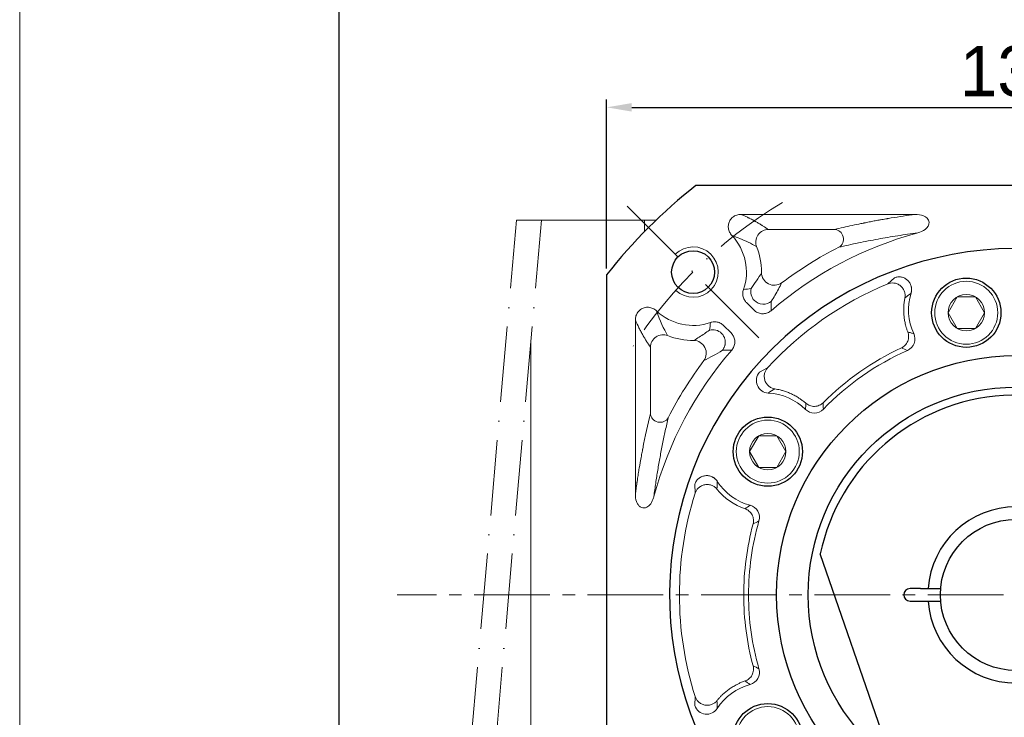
# Model space of a CAD drawing. Header units: millimetres. Extents: x 6153 to 7003, y -664 to -62.
# Tile 3 of 10: x 6153 to 6309, y -277 to -166. Entities that reach past the tile are written whole.
import ezdxf

# ---------------------------------------------------------------- set-up
doc = ezdxf.new("R2010")
doc.units = ezdxf.units.MM
doc.header["$PDSIZE"] = -5
doc.linetypes.add('ACAD_ISO10W100', pattern=[18, 12, -3, 0, -3])
doc.linetypes.add('点画线', pattern=[18, 12, -2, 2, -2])
doc.layers.get('0').update_dxf_attribs({"lineweight": 18})
doc.layers.get('Defpoints').update_dxf_attribs({"lineweight": 18})
for name, color, linetype, lineweight in [('7中心线层', 7, '点画线', 18), ('中心线层', 7, 'ACAD_ISO10W100', 0), ('图框_外框线', 7, 'Continuous', 18), ('尺寸线层', 3, 'Continuous', 18), ('粗实线', 7, 'Continuous', 40), ('细实线', 7, 'Continuous', 18)]:
    doc.layers.add(name, color=color, linetype=linetype, lineweight=lineweight)
doc.styles.add('工程字', font='txt')
doc.dimstyles.new('ISO-25', dxfattribs={"dimtxt": 8, "dimasz": 4, "dimexe": 1.25, "dimexo": 0.625, "dimgap": 1.7, "dimtad": 1, "dimtxsty": '工程字', "dimcen": 2, "dimdle": 8, "dimadec": 0, "dimazin": 0, "dimtfac": 1, "dimtmove": 0, "dimatfit": 3, "dimfxl": 1, "dimarcsym": 0})

# ---------------------------------------------------------------- blocks, each defined once
blk = doc.blocks.new('*D11')
at = {"layer": 'Defpoints', "color": 0}
for p in [(6375.86, -180.32), (6245.86, -206.94), (6375.86, -206.94)]:
    blk.add_point(p, dxfattribs=at)
at = {"layer": '尺寸线层', "color": 0, "lineweight": -2}
for p, q in [((6245.86, -205.94), (6245.86, -179.07)), ((6375.86, -205.94), (6375.86, -179.07)), ((6249.86, -180.32), (6371.86, -180.32))]:
    blk.add_line(p, q, dxfattribs=at)
at = {"layer": '尺寸线层', "color": 0}
for points in [[(6249.86, -179.65), (6249.86, -180.99), (6245.86, -180.32)], [(6371.86, -180.99), (6371.86, -179.65), (6375.86, -180.32)]]:
    blk.add_solid(points, dxfattribs=at)
at = {"layer": '尺寸线层', "color": 0, "insert": (6310.86, -174.62), "char_height": 8, "attachment_point": 5, "style": '工程字'}
blk.add_mtext('130', dxfattribs=at)
blk = doc.blocks.new('*D12')
at = {"layer": 'Defpoints', "color": 0}
for p in [(6374.85, -193.76), (6349.4, -219.21), (6395.73, -235.01), (6240.86, -257.75), (6380.86, -257.75)]:
    blk.add_point(p, dxfattribs=at)
at = {"layer": '尺寸线层', "color": 0, "lineweight": -2}
blk.add_line((6381.86, -257.75), (6399.98, -257.75), dxfattribs=at)
blk.add_arc((6310.86, -257.75), 87.87, 2.6085, 42.3915, dxfattribs=at)
at = {"layer": '尺寸线层', "color": 0}
for points in [[(6376.24, -198.05), (6375.27, -198.97), (6372.99, -195.62)], [(6397.97, -253.76), (6399.3, -253.73), (6398.73, -257.75)]]:
    blk.add_solid(points, dxfattribs=at)
at = {"layer": '尺寸线层', "color": 0, "insert": (6397.3, -221.94), "char_height": 8, "attachment_point": 5, "rotation": 292.5, "style": '工程字'}
blk.add_mtext('45%%d', dxfattribs=at)
blk = doc.blocks.new('*D13')
at = {"layer": 'Defpoints', "color": 0}
for p in [(6240.86, -257.75), (6380.86, -257.75), (6349.4, -296.29), (6386.74, -301.56), (6374.85, -321.74)]:
    blk.add_point(p, dxfattribs=at)
at = {"layer": '尺寸线层', "color": 0, "lineweight": -2}
blk.add_line((6381.86, -257.75), (6399.73, -257.75), dxfattribs=at)
blk.add_arc((6310.86, -257.75), 87.63, 317.6157, 357.3843, dxfattribs=at)
at = {"layer": '尺寸线层', "color": 0}
for points in [[(6399.06, -261.76), (6397.73, -261.73), (6398.48, -257.75)], [(6375.1, -316.36), (6376.06, -317.28), (6372.82, -319.71)]]:
    blk.add_solid(points, dxfattribs=at)
at = {"layer": '尺寸线层', "color": 0, "insert": (6386.55, -289.1), "char_height": 8, "attachment_point": 5, "rotation": 67.5, "style": '工程字'}
blk.add_mtext('45%%d', dxfattribs=at)
blk = doc.blocks.new('*D22')
at = {"layer": 'Defpoints', "color": 0}
for p in [(6348.77, -195.95), (6272.94, -319.55)]:
    blk.add_point(p, dxfattribs=at)
at = {"layer": '尺寸线层', "color": 0, "lineweight": -2}
blk.add_line((6290.32, -291.23), (6275.04, -316.14), dxfattribs=at)
at = {"layer": '尺寸线层', "color": 0}
blk.add_solid([(6274.47, -315.79), (6275.6, -316.48), (6272.94, -319.55)], dxfattribs=at)
at = {"layer": '尺寸线层', "color": 0, "insert": (6279.4, -298.57), "char_height": 8, "attachment_point": 5, "rotation": 58.4699, "style": '工程字'}
blk.add_mtext('{{\\H0.9412x;∅145}}', dxfattribs=at)

msp = doc.modelspace()

# ---------------------------------------------------------------- linework, layer by layer
for p, q in [((6231.5714, -198.2486), (6251.3554, -198.2486)), ((6251.8577, -198.2485), (6236.8579, -198.2485)), ((6253.709, -198.2485), (6251.8577, -198.2485)), ((6251.8577, -198.2485), (6251.8577, -200.0831)), ((6251.8577, -198.2485), (6251.8577, -200.0838)), ((6267.2174, -197.3219), (6294.85, -197.3219)), ((6282.0443, -199.7135), (6271.5293, -199.7135)), ((6269.2637, -212.5151), (6268.0712, -211.3227)), ((6250.4311, -241.7408), (6250.4311, -214.1082)), ((6264.4319, -214.962), (6265.6244, -216.1545)), ((6233.8554, -316.7485), (6233.8554, -217.3396)), ((6233.8554, -317.2485), (6233.8554, -217.3396)), ((6233.8554, -217.3396), (6233.8554, -257.7485)), ((6252.8227, -218.4201), (6252.8227, -228.9351))]:
    msp.add_line(p, q)
at = {"color": 7, "linetype": 'Continuous', "lineweight": 15}
for p, q in [((6291.5562, -207.3836), (6290.4871, -208.3539)), ((6271.4091, -221.7125), (6270.1317, -222.3852)), ((6259.8692, -240.1604), (6259.9253, -241.603)), ((6259.9253, -273.894), (6259.8692, -275.3366))]:
    msp.add_line(p, q, dxfattribs=at)
for centre, radius, start, end in [((6259.5925, -206.4833), 8.4734, 340.865406, 43.2348), ((6310.8577, -257.7485), 59.5734, 105.196544, 130.746969), ((6259.5925, -206.4833), 10.8649, 0, 21.812672), ((6310.8577, -257.7485), 61.9649, 117.003596, 126.90813), ((6259.5925, -206.4833), 10.8649, 359.442948, 0), ((6259.5925, -206.4833), 8.4734, 226.7652, 289.134578), ((6259.5925, -206.4833), 10.8649, 248.187328, 270.557052), ((6310.8577, -257.7485), 59.5734, 139.253028, 164.803455), ((6310.8577, -257.7485), 61.9649, 143.09187, 152.996404)]:
    msp.add_arc(centre, radius, start, end)
for start, end in [(112.411529, 137.588538), (162.411462, 197.588538)]:
    msp.add_arc((6310.8577, -257.7485), 53.4303, start, end, dxfattribs=at)
at = {"extrusion": (0, 0, -1)}
for centre, major_axis, ratio, start_param, end_param in [((6282.0443, -201.2077), (-0.3502, 1.4585), 0.93641458, 0.25100834, 2.89058431), ((6272.4492, -206.6083), (1.7848, -0.9025), 0.98101458, 0.46610402, 2.67548863), ((6270.7345, -209.6052), (0.5066, -1.9348), 0.99490252, 1.04372902, 2.09786363), ((6262.7144, -217.6252), (-1.9348, 0.5066), 0.99490252, 1.04372902, 2.09786363), ((6254.8151, -218.4201), (-1.6562, -1.1211), 0.98803806, 0.60064469, 2.54094734), ((6259.7175, -219.34), (-0.9025, 1.7848), 0.98101458, 0.46610402, 2.67548863), ((6254.317, -228.9351), (1.4585, -0.3502), 0.93641458, 0.25100834, 2.89058431)]:
    msp.add_ellipse(centre, major_axis=major_axis, ratio=ratio, start_param=start_param, end_param=end_param, dxfattribs=at)
for points, knots in [([(6267.2174, -197.3219), (6266.9814, -197.3191), (6266.7414, -197.3555), (6266.2918, -197.5054), (6266.076, -197.6217), (6265.7145, -197.9126), (6265.5607, -198.0884), (6265.3356, -198.466), (6265.2568, -198.6708), (6265.1741, -199.0844), (6265.1674, -199.2986), (6265.2214, -199.7171), (6265.2844, -199.9267), (6265.4745, -200.3244), (6265.6083, -200.5155), (6265.7658, -200.6791)], [0, 0, 0, 0, 0.15185197, 0.15185197, 0.30422565, 0.30422565, 0.44880575, 0.44880575, 0.58461449, 0.58461449, 0.71758575, 0.71758575, 0.85399496, 0.85399496, 1, 1, 1, 1]), ([(6267.2174, -197.3219), (6267.371, -197.3884), (6267.5588, -197.4711), (6267.8821, -197.6198), (6267.9967, -197.6734), (6268.1778, -197.7601), (6268.2706, -197.805), (6268.3666, -197.8522), (6268.4313, -197.8842), (6268.4643, -197.9006), (6268.759, -198.0479), (6268.9779, -198.1632), (6269.2545, -198.3126), (6269.338, -198.3584), (6269.4512, -198.4213), (6269.5048, -198.4513), (6269.554, -198.479), (6269.5779, -198.4925), (6269.5897, -198.4992), (6269.6011, -198.5057), (6269.6087, -198.51), (6269.6127, -198.5123), (6269.7293, -198.5786), (6269.8713, -198.6606), (6270.1226, -198.8104), (6270.2128, -198.8647), (6270.3568, -198.953), (6270.431, -198.9987), (6270.5213, -199.0551), (6270.5674, -199.084), (6270.5873, -199.0965), (6270.6006, -199.1049), (6270.6075, -199.1092), (6271.0308, -199.3764), (6271.327, -199.5765), (6271.5293, -199.7135)], [0, 0, 0, 0, 0.125, 0.125, 0.1875, 0.1875, 0.21875, 0.234375, 0.234375, 0.25, 0.25, 0.375, 0.375, 0.4375, 0.4375, 0.46875, 0.484375, 0.484375, 0.4921875, 0.49609375, 0.49609375, 0.5, 0.5, 0.625, 0.625, 0.6875, 0.6875, 0.71875, 0.734375, 0.7421875, 0.74609375, 0.74609375, 0.75, 0.75, 1, 1, 1, 1]), ([(6294.85, -197.3219), (6293.5579, -197.4943), (6292.1337, -197.7063), (6290.7231, -197.9419), (6290.5497, -197.9713), (6290.5112, -197.9778), (6290.495, -197.9806), (6290.4431, -197.9894), (6290.3391, -198.0071), (6289.9573, -198.0728), (6289.538, -198.1468), (6289.1511, -198.2168), (6289.0454, -198.236), (6288.9749, -198.2489), (6288.9431, -198.2548), (6288.7791, -198.2848), (6288.3858, -198.3576), (6287.7314, -198.4818), (6287.1763, -198.5906), (6286.8827, -198.6492), (6286.8338, -198.6589), (6286.8196, -198.6618), (6286.7906, -198.6676), (6286.7181, -198.6821), (6286.5297, -198.7201), (6285.8916, -198.85), (6284.3808, -199.1687), (6282.9805, -199.4887), (6282.0443, -199.7135)], [0, 0, 0, 0, 0.25, 0.28125, 0.28515625, 0.28515625, 0.2890625, 0.2890625, 0.296875, 0.3125, 0.375, 0.390625, 0.3984375, 0.3984375, 0.40625, 0.40625, 0.4375, 0.5, 0.5625, 0.5703125, 0.5703125, 0.57421875, 0.57421875, 0.578125, 0.59375, 0.625, 0.75, 1, 1, 1, 1]), ([(6295.2417, -200.258), (6295.671, -200.1553), (6296.0764, -199.9842), (6296.7839, -199.4363), (6297.1004, -199.0223), (6296.9983, -198.0814), (6296.5851, -197.7382), (6295.7535, -197.3742), (6295.2983, -197.3085), (6294.85, -197.3219)], [0, 0, 0, 0, 0.25, 0.25, 0.5, 0.5, 0.75, 0.75, 1, 1, 1, 1]), ([(6271.5293, -199.7135), (6270.9838, -199.7196), (6270.2868, -200.0162), (6269.4989, -201.1801), (6269.4825, -201.9375), (6269.6795, -202.4462)], [0, 0, 0, 0, 0.5, 0.5, 1, 1, 1, 1]), ([(6265.7658, -200.6791), (6266.1995, -200.8359), (6267.1395, -201.1757), (6268.4251, -201.7644), (6269.2431, -202.209), (6269.6795, -202.4462)], [0, 0, 0, 0, 0.2854704, 0.61877015, 1, 1, 1, 1]), ([(6282.7228, -202.5391), (6283.7383, -202.3079), (6285.6669, -201.8687), (6288.7998, -201.2582), (6291.8759, -200.7243), (6294.1681, -200.4069), (6295.2417, -200.2583)], [0, 0, 0, 0, 0.29363982, 0.55770124, 0.79284234, 1, 1, 1, 1]), ([(6270.4569, -206.5889), (6270.2081, -206.9989), (6269.7575, -207.7415), (6269.1072, -208.6574), (6268.816, -209.0676)], [0, 0, 0, 0, 0.55207917, 1, 1, 1, 1]), ([(6267.5978, -209.2608), (6267.5245, -209.4695), (6267.4859, -209.6938), (6267.4852, -210.1365), (6267.5232, -210.3611), (6267.669, -210.7783), (6267.7787, -210.9767), (6267.9642, -211.2099), (6268.0162, -211.268), (6268.0712, -211.3227)], [0, 0, 0, 0, 0.2991436, 0.2991436, 0.59840058, 0.59840058, 0.89632343, 0.89632343, 1, 1, 1, 1]), ([(6272.01, -211.1357), (6272.2078, -210.8149), (6272.6353, -210.1215), (6273.1659, -209.1573), (6273.479, -208.5336), (6273.6457, -208.2014)], [0, 0, 0, 0, 0.28688943, 0.62011359, 1, 1, 1, 1]), ([(6253.7883, -212.6566), (6253.6184, -212.4929), (6253.4186, -212.3549), (6252.9884, -212.156), (6252.7515, -212.0928), (6252.2891, -212.0572), (6252.057, -212.0798), (6251.6349, -212.2006), (6251.4375, -212.2957), (6251.094, -212.54), (6250.9424, -212.6913), (6250.6944, -213.0333), (6250.5964, -213.2293), (6250.462, -213.6497), (6250.4284, -213.8808), (6250.4311, -214.1082)], [0, 0, 0, 0, 0.15186848, 0.15186848, 0.3042759, 0.3042759, 0.4486569, 0.4486569, 0.5842512, 0.5842512, 0.71724218, 0.71724218, 0.85386599, 0.85386599, 1, 1, 1, 1]), ([(6269.2637, -212.5151), (6269.4199, -212.673), (6269.6053, -212.8065), (6270.0047, -213.002), (6270.2244, -213.0666), (6270.6642, -213.1174), (6270.8903, -213.1053), (6271.319, -213.0084), (6271.5275, -212.9227), (6271.805, -212.7505), (6271.892, -212.6863), (6271.973, -212.6157)], [0, 0, 0, 0, 0.22445378, 0.22445378, 0.44908645, 0.44908645, 0.67125526, 0.67125526, 0.89260943, 0.89260943, 1, 1, 1, 1]), ([(6269.3256, -211.014), (6269.6435, -211.3275), (6270.1305, -211.5659), (6271.1585, -211.6125), (6271.6651, -211.4191), (6272.01, -211.1357)], [0, 0, 0, 0, 0.5, 0.5, 1, 1, 1, 1]), ([(6250.4311, -214.1082), (6250.6129, -214.5286), (6250.8983, -215.1438), (6251.2535, -215.8344), (6251.4366, -216.173), (6251.5296, -216.3406), (6251.5764, -216.4239), (6251.5999, -216.4655), (6251.6117, -216.4863), (6251.6176, -216.4967), (6251.6199, -216.5007), (6251.6221, -216.5047), (6251.6244, -216.5087), (6251.7168, -216.6711), (6251.8617, -216.9189), (6252.0393, -217.2109), (6252.1302, -217.3576), (6252.1762, -217.4311), (6252.1993, -217.4679), (6252.2109, -217.4863), (6252.2167, -217.4956), (6252.2192, -217.4994), (6252.2216, -217.5033), (6252.2241, -217.5072), (6252.4016, -217.7885), (6252.6017, -218.0936), (6252.8227, -218.4201)], [0, 0, 0, 0, 0.25, 0.375, 0.4375, 0.46875, 0.484375, 0.4921875, 0.49609375, 0.49804687, 0.49902344, 0.49902344, 0.5, 0.5, 0.625, 0.6875, 0.71875, 0.734375, 0.7421875, 0.74609375, 0.74804687, 0.74902344, 0.74902344, 0.75, 0.75, 1, 1, 1, 1]), ([(6264.4319, -214.962), (6264.276, -214.8051), (6264.091, -214.6725), (6263.6929, -214.4787), (6263.4743, -214.4149), (6263.0353, -214.3641), (6262.8089, -214.3762), (6262.5181, -214.4414), (6262.4432, -214.4628), (6262.37, -214.4885)], [0, 0, 0, 0, 0.29914893, 0.29914893, 0.5984115, 0.5984115, 0.89633545, 0.89633545, 1, 1, 1, 1]), ([(6262.1768, -215.7067), (6261.9087, -215.899), (6261.3293, -216.3145), (6260.5157, -216.8495), (6259.9822, -217.1746), (6259.6981, -217.3477)], [0, 0, 0, 0, 0.28708904, 0.62034058, 1, 1, 1, 1]), ([(6265.725, -218.8638), (6265.8708, -218.6963), (6265.9902, -218.5016), (6266.1555, -218.0887), (6266.2036, -217.8649), (6266.2218, -217.4225), (6266.1928, -217.1979), (6266.0645, -216.7776), (6265.9636, -216.5761), (6265.7712, -216.312), (6265.7007, -216.2301), (6265.6244, -216.1545)], [0, 0, 0, 0, 0.22445208, 0.22445208, 0.44908294, 0.44908294, 0.67124995, 0.67124995, 0.89260521, 0.89260521, 1, 1, 1, 1]), ([(6261.3106, -220.5365), (6261.7902, -220.2977), (6262.6585, -219.8653), (6263.7543, -219.1991), (6264.2449, -218.9008)], [0, 0, 0, 0, 0.55232274, 1, 1, 1, 1]), ([(6250.4311, -241.7408), (6250.4591, -241.5316), (6250.4963, -241.2559), (6250.5665, -240.7535), (6250.5923, -240.5713), (6250.6347, -240.2773), (6250.6569, -240.1252), (6250.6843, -239.939), (6250.6984, -239.8438), (6250.7056, -239.7957), (6250.7092, -239.7715), (6250.7108, -239.7611), (6250.7118, -239.7543), (6250.7125, -239.7498), (6250.7654, -239.3953), (6250.8159, -239.0684), (6250.8881, -238.6109), (6250.9116, -238.4638), (6250.946, -238.2511), (6250.963, -238.1467), (6250.9824, -238.0283), (6250.992, -237.9699), (6250.9968, -237.941), (6250.9992, -237.9265), (6251, -237.9215), (6251.0008, -237.917), (6251.0015, -237.9124), (6251.0651, -237.5281), (6251.1628, -236.9476), (6251.3627, -235.8375), (6251.4212, -235.5224), (6251.496, -235.1241), (6251.5188, -235.0037), (6251.5499, -234.841), (6251.5646, -234.7642), (6251.5803, -234.6822), (6251.5879, -234.6431), (6251.5915, -234.6241), (6251.5927, -234.6178), (6251.5936, -234.6133), (6251.5945, -234.6088), (6251.5954, -234.6042), (6251.9967, -232.5234), (6252.409, -230.6589), (6252.8227, -228.9351)], [0, 0, 0, 0, 0.0625, 0.0625, 0.09375, 0.09375, 0.109375, 0.1171875, 0.12109375, 0.12304688, 0.12402344, 0.12451172, 0.12451172, 0.125, 0.125, 0.1875, 0.1875, 0.21875, 0.21875, 0.234375, 0.2421875, 0.24609375, 0.24804688, 0.24902344, 0.24951172, 0.24951172, 0.25, 0.25, 0.375, 0.375, 0.4375, 0.4375, 0.46875, 0.46875, 0.484375, 0.4921875, 0.49609375, 0.49804688, 0.49902344, 0.49951172, 0.49951172, 0.5, 0.5, 1, 1, 1, 1]), ([(6253.3675, -242.1325), (6253.4638, -241.4216), (6253.6652, -239.9354), (6253.9933, -237.8647), (6254.3558, -235.7791), (6254.7542, -233.703), (6255.188, -231.6185), (6255.4914, -230.297), (6255.6483, -229.6136)], [0, 0, 0, 0, 0.13506441, 0.28239255, 0.44231677, 0.61509624, 0.80093591, 1, 1, 1, 1]), ([(6250.4311, -241.7408), (6250.4192, -242.141), (6250.4727, -242.5524), (6250.6134, -242.9313), (6250.6747, -243.0962), (6250.7538, -243.2573), (6250.9414, -243.5284), (6251.0459, -243.645), (6251.2543, -243.8024), (6251.3505, -243.8564), (6251.5552, -243.9287), (6251.6668, -243.9472), (6251.8731, -243.9438), (6251.9707, -243.9264), (6252.193, -243.8554), (6252.3153, -243.7891), (6252.5951, -243.5874), (6252.7401, -243.4314), (6253.0632, -242.9883), (6253.209, -242.6727), (6253.3301, -242.2776), (6253.3498, -242.2053), (6253.3672, -242.1325)], [0, 0, 0, 0, 0.22787059, 0.22787059, 0.22787059, 0.32582583, 0.32582583, 0.40932097, 0.40932097, 0.46695633, 0.46695633, 0.52514643, 0.52514643, 0.57677772, 0.57677772, 0.65048338, 0.65048338, 0.76606572, 0.76606572, 0.95795753, 0.95795753, 1, 1, 1, 1])]:
    msp.add_open_spline(points, degree=3, knots=knots)
at = {"color": 7, "linetype": 'Continuous', "lineweight": 15}
for points, knots in [([(6294.1844, -209.8338), (6294.198, -209.7864), (6294.2249, -209.6927), (6294.2518, -209.5509), (6294.2688, -209.4123), (6294.2758, -209.2785), (6294.2742, -209.1513), (6294.2654, -209.0321), (6294.2509, -208.9221), (6294.2322, -208.8222), (6294.1737, -208.5761), (6294.0151, -208.1996), (6293.663, -207.7656), (6293.2036, -207.4421), (6292.7632, -207.2907), (6292.3873, -207.2443), (6292.1032, -207.2495), (6291.8186, -207.294), (6291.6415, -207.3545), (6291.5562, -207.3836)], [0, 0, 0, 0, 0.03311338, 0.06545788, 0.09677476, 0.12681404, 0.15534031, 0.18213735, 0.20701142, 0.22979304, 0.25033753, 0.37678987, 0.49972286, 0.62069071, 0.74931969, 0.8075358, 0.87444798, 0.93950308, 1, 1, 1, 1]), ([(6293.2085, -210.5891), (6293.2363, -210.4454), (6293.2501, -210.2889), (6293.2357, -209.9582), (6293.2073, -209.784), (6293.0976, -209.4356), (6293.0162, -209.2616), (6292.8001, -208.9375), (6292.6656, -208.7879), (6292.3579, -208.5352), (6292.1851, -208.4324), (6291.8254, -208.2836), (6291.6389, -208.2376), (6291.2761, -208.1979), (6291.1, -208.204), (6290.7732, -208.2544), (6290.6224, -208.2985), (6290.4871, -208.3539)], [0, 0, 0, 0, 0.125, 0.125, 0.25, 0.25, 0.375, 0.375, 0.5, 0.5, 0.625, 0.625, 0.75, 0.75, 0.875, 0.875, 1, 1, 1, 1]), ([(6293.2085, -210.5891), (6293.1891, -210.6923), (6293.149, -210.9054), (6293.1008, -211.2369), (6293.0614, -211.589), (6293.0267, -212.0613), (6293.0156, -212.6434), (6293.0508, -213.3284), (6293.1341, -214.0073), (6293.2474, -214.5904), (6293.375, -215.093), (6293.506, -215.5324), (6293.6175, -215.8345), (6293.676, -215.9931)], [0, 0, 0, 0, 0.05733096, 0.11832368, 0.18282599, 0.25066163, 0.37680126, 0.50034286, 0.62473693, 0.74984987, 0.82430031, 0.90770342, 1, 1, 1, 1]), ([(6292.6555, -218.5233), (6292.8611, -218.4269), (6293.0647, -218.2876), (6293.4171, -217.9252), (6293.5646, -217.7023), (6293.7611, -217.2152), (6293.8095, -216.9523), (6293.8072, -216.4468), (6293.7573, -216.2052), (6293.676, -215.9931)], [0, 0, 0, 0, 0.25, 0.25, 0.5, 0.5, 0.75, 0.75, 1, 1, 1, 1]), ([(6293.6176, -218.9234), (6294.1011, -218.7088), (6294.4928, -218.2931), (6294.862, -217.3075), (6294.8401, -216.7379), (6294.617, -216.2586)], [0, 0, 0, 0, 0.5, 0.5, 1, 1, 1, 1]), ([(6293.676, -215.9931), (6293.834, -216.0398), (6294.1435, -216.1312), (6294.4614, -216.2167), (6294.617, -216.2586)], [0, 0, 0, 0, 0.51051495, 1, 1, 1, 1]), ([(6271.4091, -221.7125), (6271.3108, -221.8207), (6271.2178, -221.9473), (6271.0586, -222.2371), (6270.9926, -222.4006), (6270.9058, -222.755), (6270.8853, -222.946), (6270.9021, -223.3349), (6270.9396, -223.5325), (6271.0719, -223.908), (6271.1664, -224.0856), (6271.3971, -224.3994), (6271.5328, -224.5355), (6271.8226, -224.7578), (6271.9765, -224.844), (6272.2824, -224.9706), (6272.4342, -225.0112), (6272.5787, -225.0342)], [0, 0, 0, 0, 0.125, 0.125, 0.25, 0.25, 0.375, 0.375, 0.5, 0.5, 0.625, 0.625, 0.75, 0.75, 0.875, 0.875, 1, 1, 1, 1]), ([(6270.1317, -222.3852), (6269.6368, -222.9545), (6269.5019, -223.7978), (6269.9366, -224.8237), (6270.1837, -225.1273), (6270.7941, -225.5501), (6271.162, -225.6748), (6271.5352, -225.6929)], [0, 0, 0, 0, 0.5, 0.5, 0.75, 0.75, 1, 1, 1, 1]), ([(6277.4976, -227.3201), (6277.4202, -227.2539), (6277.2692, -227.1249), (6277.0413, -226.9451), (6276.8209, -226.7806), (6276.6085, -226.6311), (6276.2675, -226.4039), (6275.8049, -226.127), (6275.1956, -225.8182), (6274.5756, -225.5557), (6273.9847, -225.3531), (6273.4525, -225.2068), (6273.0044, -225.1056), (6272.7159, -225.0572), (6272.5787, -225.0342)], [0, 0, 0, 0, 0.05558468, 0.10839593, 0.15843598, 0.20569787, 0.25016702, 0.38213773, 0.49967412, 0.62284054, 0.74935547, 0.84035243, 0.92406502, 1, 1, 1, 1]), ([(6277.4242, -228.2939), (6277.4383, -228.1335), (6277.4671, -227.806), (6277.4872, -227.4843), (6277.4976, -227.3201)], [0, 0, 0, 0, 0.48967145, 1, 1, 1, 1]), ([(6277.4976, -227.3201), (6277.669, -227.4687), (6277.879, -227.598), (6278.3528, -227.7726), (6278.6162, -227.8168), (6279.1406, -227.7987), (6279.4003, -227.7363), (6279.8609, -227.5293), (6280.0614, -227.3859), (6280.2222, -227.2257)], [0, 0, 0, 0, 0.25, 0.25, 0.5, 0.5, 0.75, 0.75, 1, 1, 1, 1]), ([(6277.4242, -228.2939), (6277.7985, -228.6674), (6278.3271, -228.8828), (6279.3792, -228.8722), (6279.9023, -228.6468), (6280.2691, -228.2663)], [0, 0, 0, 0, 0.5, 0.5, 1, 1, 1, 1]), ([(6263.4354, -239.722), (6263.4079, -239.6811), (6263.3534, -239.6003), (6263.2621, -239.4885), (6263.1668, -239.3864), (6263.0688, -239.2951), (6262.9704, -239.2145), (6262.8734, -239.1446), (6262.7798, -239.0851), (6262.6913, -239.0352), (6262.4652, -238.9218), (6262.0748, -238.8013), (6261.516, -238.7921), (6260.9729, -238.9361), (6260.5738, -239.176), (6260.2966, -239.4342), (6260.1181, -239.6552), (6259.9692, -239.9018), (6259.9017, -240.0763), (6259.8692, -240.1604)], [0, 0, 0, 0, 0.03311296, 0.06545709, 0.09677368, 0.12681278, 0.15533898, 0.18213611, 0.20701041, 0.22979244, 0.2503375, 0.37678974, 0.49972283, 0.62069077, 0.74931972, 0.80753573, 0.87444796, 0.939503, 1, 1, 1, 1]), ([(6263.3868, -240.9551), (6263.2946, -240.8414), (6263.1836, -240.7302), (6262.921, -240.5287), (6262.7694, -240.4385), (6262.432, -240.2986), (6262.2463, -240.2491), (6261.8592, -240.2063), (6261.6581, -240.2132), (6261.2667, -240.2864), (6261.0768, -240.3527), (6260.7316, -240.5326), (6260.5765, -240.6459), (6260.313, -240.8983), (6260.2044, -241.0372), (6260.033, -241.32), (6259.9699, -241.4638), (6259.9253, -241.603)], [0, 0, 0, 0, 0.125, 0.125, 0.25, 0.25, 0.375, 0.375, 0.5, 0.5, 0.625, 0.625, 0.75, 0.75, 0.875, 0.875, 1, 1, 1, 1]), ([(6270.0476, -246.0055), (6270.1945, -245.4966), (6270.1277, -244.9286), (6269.6091, -244.0113), (6269.1577, -243.6619), (6268.6464, -243.5253)], [0, 0, 0, 0, 0.5, 0.5, 1, 1, 1, 1]), ([(6269.122, -246.4861), (6269.1805, -246.2666), (6269.2048, -246.0208), (6269.1538, -245.5176), (6269.0779, -245.2611), (6268.8308, -244.797), (6268.6604, -244.5908), (6268.2713, -244.2676), (6268.0539, -244.1505), (6267.8391, -244.0765)], [0, 0, 0, 0, 0.25, 0.25, 0.5, 0.5, 0.75, 0.75, 1, 1, 1, 1]), ([(6269.122, -246.4861), (6268.1323, -250.1594), (6267.6231, -254.0044), (6267.6301, -261.5747), (6268.1262, -265.318), (6269.121, -269.0114)], [0, 0, 0, 0, 0.5, 0.5, 1, 1, 1, 1]), ([(6270.0466, -269.492), (6268.9414, -265.6434), (6268.3902, -261.7321), (6268.3888, -253.7834), (6268.9646, -249.7755), (6270.0476, -246.0055)], [0, 0, 0, 0, 0.5, 0.5, 1, 1, 1, 1]), ([(6267.8383, -271.4208), (6268.0531, -271.3468), (6268.2705, -271.2297), (6268.6595, -270.9065), (6268.8299, -270.7003), (6269.0769, -270.2363), (6269.1529, -269.9799), (6269.2038, -269.4767), (6269.1796, -269.2309), (6269.121, -269.0114)], [0, 0, 0, 0, 0.25, 0.25, 0.5, 0.5, 0.75, 0.75, 1, 1, 1, 1]), ([(6268.6455, -271.972), (6269.1571, -271.8352), (6269.6091, -271.4849), (6270.127, -270.5674), (6270.1933, -270.0005), (6270.0466, -269.492)], [0, 0, 0, 0, 0.5, 0.5, 1, 1, 1, 1]), ([(6267.8383, -271.4208), (6267.7418, -271.4548), (6267.5536, -271.521), (6267.2827, -271.6286), (6267.0291, -271.7374), (6266.7928, -271.8466), (6266.4243, -272.0285), (6265.952, -272.2909), (6265.3783, -272.6647), (6264.84, -273.0708), (6264.368, -273.4818), (6263.9744, -273.8703), (6263.662, -274.2084), (6263.4755, -274.4345), (6263.3868, -274.542)], [0, 0, 0, 0, 0.05572111, 0.10862207, 0.15870503, 0.20596278, 0.25038032, 0.38254659, 0.49987063, 0.62302565, 0.74944045, 0.84042631, 0.92411132, 1, 1, 1, 1]), ([(6268.6455, -271.972), (6268.5136, -271.8795), (6268.2441, -271.6905), (6267.9754, -271.512), (6267.8383, -271.4208)], [0, 0, 0, 0, 0.48966329, 1, 1, 1, 1]), ([(6259.9253, -273.894), (6259.9699, -274.0333), (6260.033, -274.1771), (6260.2044, -274.4599), (6260.313, -274.5987), (6260.5765, -274.8512), (6260.7316, -274.9644), (6261.0768, -275.1443), (6261.2667, -275.2106), (6261.6581, -275.2839), (6261.8592, -275.2908), (6262.2463, -275.2479), (6262.432, -275.1985), (6262.7694, -275.0585), (6262.921, -274.9684), (6263.1836, -274.7668), (6263.2946, -274.6556), (6263.3868, -274.542)], [0, 0, 0, 0, 0.125, 0.125, 0.25, 0.25, 0.375, 0.375, 0.5, 0.5, 0.625, 0.625, 0.75, 0.75, 0.875, 0.875, 1, 1, 1, 1]), ([(6259.8692, -275.3366), (6260.1149, -276.0504), (6260.7781, -276.5891), (6262.254, -276.77), (6263.0267, -276.4098), (6263.4354, -275.775)], [0, 0, 0, 0, 0.5, 0.5, 1, 1, 1, 1])]:
    msp.add_open_spline(points, degree=3, knots=knots, dxfattribs=at)
for points in [[(6267.5978, -209.2608), (6268.007, -209.205), (6268.413, -209.14), (6268.816, -209.0676)], [(6271.973, -212.6157), (6271.9832, -212.1255), (6271.9955, -211.6321), (6272.01, -211.1357)], [(6253.7883, -212.6566), (6254.3258, -214.2497), (6254.9247, -215.4552), (6255.5554, -216.5703)], [(6262.1768, -215.7067), (6262.2492, -215.3038), (6262.3142, -214.8978), (6262.37, -214.4885)], [(6265.725, -218.8638), (6265.2298, -218.8741), (6264.7365, -218.8864), (6264.2449, -218.9008)]]:
    msp.add_open_spline(points, degree=3)
for points in [[(6294.1844, -209.8338), (6293.8418, -210.0827), (6293.5181, -210.3347), (6293.2085, -210.5891)], [(6294.617, -216.2586), (6293.6881, -214.2555), (6293.5349, -211.9451), (6294.1844, -209.8338)], [(6292.6555, -218.5233), (6288.0461, -220.6683), (6283.8166, -223.6283), (6280.2222, -227.2257)], [(6293.6176, -218.9234), (6293.2889, -218.7914), (6292.9688, -218.6579), (6292.6555, -218.5233)], [(6280.2691, -228.2663), (6284.0685, -224.3355), (6288.6212, -221.1483), (6293.6176, -218.9234)], [(6272.5787, -225.0342), (6272.2337, -225.2381), (6271.8862, -225.4561), (6271.5352, -225.6929)], [(6271.5352, -225.6929), (6273.7347, -225.8044), (6275.8561, -226.7333), (6277.4242, -228.2939)], [(6280.2222, -227.2257), (6280.2416, -227.5661), (6280.2576, -227.9124), (6280.2691, -228.2663)], [(6263.4354, -239.722), (6263.4059, -240.1444), (6263.3909, -240.5543), (6263.3868, -240.9551)], [(6268.6464, -243.5253), (6266.5095, -242.9509), (6264.6369, -241.579), (6263.4354, -239.722)], [(6263.3868, -240.9551), (6264.5432, -242.3924), (6266.1043, -243.4839), (6267.8391, -244.0765)], [(6267.8391, -244.0765), (6268.1077, -243.8994), (6268.3767, -243.7162), (6268.6464, -243.5253)], [(6270.0476, -246.0055), (6269.7349, -246.1728), (6269.4267, -246.3325), (6269.122, -246.4861)], [(6269.121, -269.0114), (6269.4258, -269.1651), (6269.734, -269.3247), (6270.0466, -269.492)], [(6263.4354, -275.775), (6264.6343, -273.9221), (6266.5046, -272.5477), (6268.6455, -271.972)], [(6263.3868, -274.542), (6263.3909, -274.9427), (6263.4059, -275.3527), (6263.4354, -275.775)]]:
    msp.add_open_spline(points, degree=3, dxfattribs=at)
msp.add_rational_spline([(6264.2449, -218.9008), (6265.3929, -217.5038), (6264.1232, -216.2164)], [1, 0.740742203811, 1], degree=2)
at = {"layer": '7中心线层'}
msp.add_line((6380.8577, -257.7485), (6212.6116, -257.7485), dxfattribs=at)
at = {"layer": '中心线层'}
for p, q in [((6270.0452, -216.936), (6249.1398, -196.0306)), ((6221.1603, -317.2485), (6231.5714, -198.2486)), ((6225.1145, -317.2485), (6235.5257, -198.2486))]:
    msp.add_line(p, q, dxfattribs=at)
msp.add_arc((6310.8577, -257.7485), 72.5, 120.73805, 149.26195, dxfattribs=at)
at = {"layer": '图框_外框线', "color": 3}
msp.add_lwpolyline([(6152.7099, -663.6444), (7003.3445, -663.6444), (7003.3445, -62.1243), (6152.7099, -62.1243)], close=True, dxfattribs=at)
at = {"layer": '图框_外框线', "color": 3, "lineweight": 25}
msp.add_lwpolyline([(6203.3429, -653.5178), (6993.2179, -653.5178), (6993.2179, -72.2509), (6203.3429, -72.2509)], close=True, dxfattribs=at)
at = {"layer": '粗实线', "lineweight": 30}
for p, q in [((6361.6637, -192.7485), (6260.0517, -192.7485)), ((6245.8577, -206.9425), (6245.8577, -308.5545))]:
    msp.add_line(p, q, dxfattribs=at)
at = {"layer": '粗实线', "linetype": 'Continuous', "lineweight": 30}
for p, q in [((6290.4202, -282.046), (6279.7793, -251.253)), ((6294.3875, -256.7585), (6294.0277, -256.7585)), ((6296.3715, -256.7585), (6297.5925, -256.7585)), ((6294.0277, -258.7385), (6294.3875, -258.7385)), ((6296.3715, -258.7385), (6298.8986, -258.7385))]:
    msp.add_line(p, q, dxfattribs=at)
at = {"layer": '粗实线', "lineweight": 30}
for centre, radius in [((6259.5925, -206.4833), 3.4), ((6302.9567, -212.9398), 5.5), ((6310.8577, -257.7485), 38), ((6310.8577, -257.7485), 33), ((6271.4536, -234.9985), 5.5), ((6271.4536, -280.4985), 5.5)]:
    msp.add_circle(centre, radius, dxfattribs=at)
at = {"layer": '粗实线', "linetype": 'Continuous', "lineweight": 30}
msp.add_circle((6310.8577, -257.7485), 12, dxfattribs=at)
at = {"layer": '粗实线', "lineweight": 30}
for radius, start, end in [(82.5, 128.01228, 141.98772), (55, 250.635704, 226.586158), (31.75, 229.931457, 168.194953)]:
    msp.add_arc((6310.8577, -257.7485), radius, start, end, dxfattribs=at)
at = {"layer": '粗实线', "linetype": 'Continuous', "lineweight": 30}
for centre, radius, start, end in [((6310.8577, -257.7485), 14, 4.055014, 175.944986), ((6294.0277, -257.7485), 0.99, 90, 270), ((6310.8577, -257.7485), 14, 184.055014, 355.944986)]:
    msp.add_arc(centre, radius, start, end, dxfattribs=at)
for points, knots in [([(6295.7131, -256.7585), (6295.707, -256.7585), (6295.6846, -256.7585), (6295.5869, -256.7585), (6295.5134, -256.7585), (6295.329, -256.7585), (6295.2157, -256.7585), (6294.9652, -256.7585), (6294.8245, -256.7585), (6294.5845, -256.7585), (6294.4857, -256.7585), (6294.3875, -256.7585)], [0, 0, 0, 0, 0.21440062, 0.21440062, 0.42878771, 0.42878771, 0.64338873, 0.64338873, 0.85842116, 0.85842116, 1, 1, 1, 1]), ([(6294.3875, -258.7385), (6294.5357, -258.7385), (6294.686, -258.7385), (6294.9657, -258.7385), (6295.0991, -258.7385), (6295.3305, -258.7385), (6295.4317, -258.7385), (6295.5884, -258.7385), (6295.6461, -258.7385), (6295.6987, -258.7385), (6295.7161, -258.7385), (6295.7093, -258.7385)], [0, 0, 0, 0, 0.21545107, 0.21545107, 0.43091105, 0.43091105, 0.6462228, 0.6462228, 0.86113777, 0.86113777, 1, 1, 1, 1])]:
    msp.add_open_spline(points, degree=3, knots=knots, dxfattribs=at)
for points in [[(6295.7101, -256.7585), (6295.9305, -256.7585), (6296.151, -256.7585), (6296.3715, -256.7585)], [(6297.5925, -256.7585), (6297.7952, -256.7585), (6297.9979, -256.7585), (6298.8986, -256.7585)], [(6295.7101, -258.7385), (6295.9305, -258.7385), (6296.151, -258.7385), (6296.3715, -258.7385)], [(6297.5925, -258.7385), (6297.8473, -258.7385), (6298.1021, -258.7385), (6298.3569, -258.7385)]]:
    msp.add_open_spline(points, degree=3, dxfattribs=at)
at = {"layer": '细实线'}
for points in [[(6305.8435, -212.9398), (6304.4001, -210.4398), (6301.5134, -210.4398), (6300.07, -212.9398), (6301.5134, -215.4398), (6304.4001, -215.4398)], [(6274.3403, -234.9985), (6272.897, -232.4985), (6270.0102, -232.4985), (6268.5668, -234.9985), (6270.0102, -237.4985), (6272.897, -237.4985)]]:
    msp.add_lwpolyline(points, close=True, dxfattribs=at)
for centre, radius in [((6302.9567, -212.9398), 5), ((6302.9567, -212.9398), 2.8868), ((6271.4536, -234.9985), 5), ((6271.4536, -234.9985), 2.8868), ((6271.4536, -280.4985), 5)]:
    msp.add_circle(centre, radius, dxfattribs=at)
msp.add_arc((6259.5925, -206.4833), 4, 226.580774, 135, dxfattribs=at)

# ---------------------------------------------------------------- dimensions: what is measured, and where the dimension line sits
at = {"layer": '尺寸线层'}
dim = msp.add_linear_dim(base=(6375.8577, -180.3212), p1=(6245.8577, -206.9425), p2=(6375.8577, -206.9425), dimstyle='ISO-25', override={"dimexo": 1, "dimtxsty": '工程字'}, dxfattribs=at)
dim.commit()
dim.dimension.update_dxf_attribs({"geometry": '*D11', "text_midpoint": (6310.8577, -174.6212)})
for base, line1, line2, picture, middle in [((6395.7316, -235.0067), ((6240.8577, -257.7485), (6380.8577, -257.7485)), ((6349.3951, -219.2112), (6374.8509, -193.7554)), '*D12', (6397.3032, -221.9417)), ((6386.7449, -301.562), ((6349.3951, -296.2858), (6374.8509, -321.7417)), ((6240.8577, -257.7485), (6380.8577, -257.7485)), '*D13', (6386.5484, -289.1006))]:
    dim = msp.add_angular_dim_2l(base=base, line1=line1, line2=line2, dimstyle='ISO-25', override={"dimexo": 1, "dimtxsty": '工程字'}, dxfattribs=at)
    dim.commit()
    dim.dimension.update_dxf_attribs({"geometry": picture, "text_midpoint": middle})
dim = msp.add_diameter_dim_2p(p1=(6348.7713, -195.952), p2=(6272.9442, -319.5451), text='{{\\H0.9412x;<>}}', dimstyle='ISO-25', override={"dimexo": 1, "dimtxsty": '工程字'}, dxfattribs=at)
dim.commit()
dim.dimension.update_dxf_attribs({"geometry": '*D22', "text_midpoint": (6284.0588, -301.429), "dimtype": 163})

doc.saveas('drawing.dxf')
